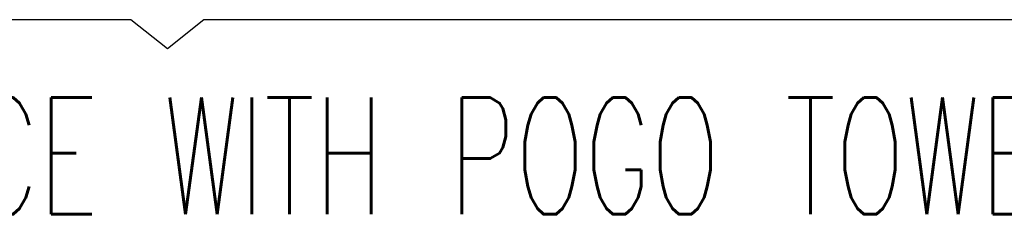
# Model space of a CAD drawing. Extents: x -1763 to 4575, y -3429 to 1051.
# Tile 56 of 80: x 3180 to 3315, y -2591 to -2564. Entities that reach past the tile are written whole.
import ezdxf

# ---------------------------------------------------------------- set-up
doc = ezdxf.new("R2010")
doc.units = 0
doc.layers.add('1', color=7, linetype='CONTINUOUS')
doc.styles.add('CONVERTER_1', font='txt.shx', dxfattribs={"width": 0.63})

# ---------------------------------------------------------------- blocks, each defined once
blk = doc.blocks.new('TEXT__53', base_point=(2606.93, -2611.06))
at = {"layer": '1', "color": 1, "linetype": 'CONTINUOUS'}
for p, q in [((3195, -2563.91), (3031.34, -2563.91)), ((3200, -2567.91), (3195, -2563.91)), ((3205, -2563.91), (3200, -2567.91)), ((3348.66, -2563.91), (3205, -2563.91))]:
    blk.add_line(p, q, dxfattribs=at)
at = {"layer": '1', "color": 1, "style": 'CONVERTER_1', "width": 0.63}
blk.add_text('WAFER PROBER INTERFACE WITH POGO TOWER', height=16, dxfattribs=at).set_placement((3005.35, -2590.59))
blk = doc.blocks.new('WPIF_TSK__54', base_point=(3237.82, -3712.74))
at = {"layer": '1'}
blk.add_blockref('TEXT__53', (2606.93, -2611.06), dxfattribs=at)
blk = doc.blocks.new('C-E2803-62282-1S11B__55', base_point=(3200, -2449.25))
at = {"layer": '1'}
blk.add_blockref('WPIF_TSK__54', (3237.82, -3712.74), dxfattribs=at)

msp = doc.modelspace()

# ---------------------------------------------------------------- block references
at = {"layer": '1'}
msp.add_blockref('C-E2803-62282-1S11B__55', (3200, -2449.25), dxfattribs=at)

doc.saveas('drawing.dxf')
